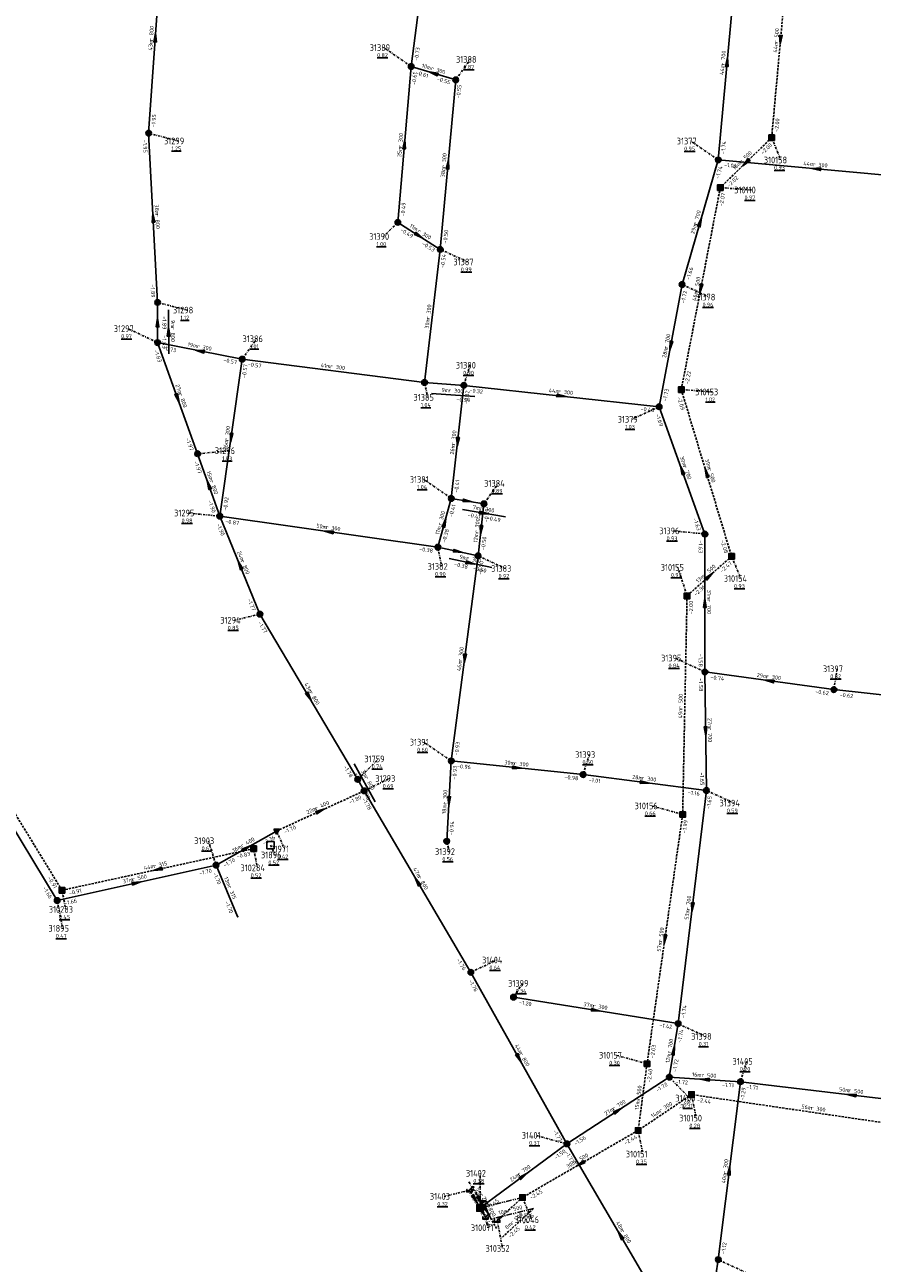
# Model space of a CAD drawing. Extents: x 188323 to 208361, y 565368 to 574910.
# Tile 47 of 256: x 200290 to 200481, y 567675 to 567953. Entities that reach past the tile are written whole.
import ezdxf

# ---------------------------------------------------------------- set-up
doc = ezdxf.new("R2010")
doc.units = 0
for name, pattern in [('BORDER', [1.75, 0.5, -0.25, 0.5, -0.25, 0, -0.25]), ('DASHDOT', [1, 0.5, -0.25, 0, -0.25]), ('DASHED', [0.75, 0.5, -0.25]), ('PHANTOM', [2.5, 1.25, -0.25, 0.25, -0.25, 0.25, -0.25])]:
    doc.linetypes.add(name, pattern=pattern)
doc.layers.get('0').update_dxf_attribs({"linetype": 'CONTINUOUS'})
for name, color, linetype in [('RIO-AFM', 7, 'CONTINUOUS'), ('RIO-BOK', 7, 'CONTINUOUS'), ('RIO-DET', 7, 'CONTINUOUS'), ('RIO-KNP', 7, 'CONTINUOUS'), ('RIO-KNR', 7, 'CONTINUOUS'), ('RIO-LAG_0B', 7, 'CONTINUOUS'), ('RIO-LAG_1B', 7, 'DASHED'), ('RIO-LAG_2B', 7, 'DASHED'), ('RIO-LAG_4', 7, 'BORDER'), ('RIO-LAG_XX', 1, 'PHANTOM'), ('RIO-LEN', 7, 'CONTINUOUS'), ('RIO-MVD', 1, 'CONTINUOUS'), ('RIO-VRB', 6, 'DASHDOT'), ('RIO-VRH', 7, 'CONTINUOUS')]:
    doc.layers.add(name, color=color, linetype=linetype)
doc.styles.add('RIO-TXT', font='isocp.shx')

# ---------------------------------------------------------------- blocks, each defined once
blk = doc.blocks.new('L_VHR')
blk.add_lwpolyline([(-0.5, 0), (0.5, 0), (-0.5, 0.15), (-0.5, -0.15), (0.5, 0)])
blk = doc.blocks.new('K_IPR')
blk.add_lwpolyline([(-0.5, -0.5), (0.5, -0.5), (0.5, 0.5), (-0.5, 0.5)], close=True)
blk.add_solid([(-0.5, 0.5), (0.5, 0.5), (-0.5, -0.5), (0.5, -0.5)])
at = {"style": 'RIO-TXT', "flags": 1}
blk.add_attdef('KNOOPNAAM', (2, 2), '', height=1, dxfattribs=at)
blk = doc.blocks.new('K_UTB')
blk.add_lwpolyline([(0.5, 0.15), (0.5, -0.3), (-0.5, -0.3), (-0.5, 0.15), (-0.45, 0.15), (-0.45, -0.25), (0, -0.25), (0.45, -0.25), (0.45, 0.15)], close=True)
blk.add_lwpolyline([(0.85, 0.6), (0.55, 0.65), (0.614828, 0.459583), (0.850842, 0.598937)])
blk.add_arc((0.85, -0.25), 0.85, 90, 180)
at = {"style": 'RIO-TXT', "flags": 1}
blk.add_attdef('KNOOPNAAM', (2, 2), '', height=1, dxfattribs=at)
blk = doc.blocks.new('K_IPG')
blk.add_circle((0, 0), 0.5)
for points in [[(0, 0), (-0.5, 0), (-0.433013, 0.25)], [(0, 0), (-0.433013, -0.25), (-0.5, 0)], [(0, 0), (-0.433013, 0.25), (-0.25, 0.433013)], [(0, 0), (-0.25, -0.433013), (-0.433013, -0.25)], [(0, 0), (-0.25, 0.433013), (0, 0.5)], [(0, 0), (0, -0.5), (-0.25, -0.433013)], [(0, 0), (0, 0.5), (0.25, 0.433013)], [(0, 0), (0.25, 0.433013), (0.433013, 0.25)], [(0, 0), (0.433013, 0.25), (0.5, 0)], [(0, 0), (0.5, 0), (0.433013, -0.25)], [(0, 0), (0.433013, -0.25), (0.25, -0.433013)], [(0, 0), (0.25, -0.433013), (0, -0.5)]]:
    blk.add_solid(points)
at = {"style": 'RIO-TXT', "flags": 1}
blk.add_attdef('KNOOPNAAM', (2, 2), '', height=1, dxfattribs=at)
blk = doc.blocks.new('K_OVL')
for points in [[(0.6, 0.6), (-0.6, 0.6), (-0.6, -0.6), (0.6, -0.6)], [(1, 1.25), (0.474823, 0.983111), (0.413034, 1.369554)]]:
    blk.add_lwpolyline(points, close=True)
blk.add_arc((0.81571, 0.439293), 0.83139, 77.193131, 168.854604)
blk.add_solid([(-0.6, 0.6), (0.6, 0.6), (-0.6, -0.6), (0.6, -0.6)])
at = {"style": 'RIO-TXT', "flags": 1}
blk.add_attdef('KNOOPNAAM', (2, 2), '', height=1, dxfattribs=at)
blk = doc.blocks.new('K_DIV')
for p, q in [((-0.65, 0.65), (-0.65, -0.65)), ((0.65, 0.65), (-0.65, 0.65)), ((0.65, -0.65), (0.65, 0.65)), ((-0.65, -0.65), (0.65, -0.65))]:
    blk.add_line(p, q)
blk = doc.blocks.new('K_IPD')
blk.add_lwpolyline([(-0.496027, 0.307994), (0.503973, 0.307994), (0.003973, -0.558031)], close=True)
blk.add_solid([(-0.496027, 0.307994), (0.503973, 0.307994), (0.003973, -0.558031)])
at = {"style": 'RIO-TXT', "flags": 1}
blk.add_attdef('KNOOPNAAM', (2, 2), '', height=1, dxfattribs=at)
blk = doc.blocks.new('K_FIC')
blk.add_circle((0, 0), 0.0625)
at = {"style": 'RIO-TXT', "flags": 1}
blk.add_attdef('KNOOPNAAM', (2, 2), '', height=1, dxfattribs=at)
blk = doc.blocks.new('459_03______310046____310352_')
at = {"layer": 'RIO-LAG_1B'}
blk.add_line((0, 0), (-7.248, -6.628), dxfattribs=at)
at = {"layer": 'RIO-AFM', "style": 'RIO-TXT'}
blk.add_text('r 500', height=0.9, rotation=402.4194, dxfattribs=at).set_placement((-4.7595, -3.6732))
at = {"layer": 'RIO-BOK', "style": 'RIO-TXT'}
for p in [(-2.0824, -3.7989), (-5.2702, -6.7159)]:
    blk.add_text('-2.45', height=0.9, rotation=402.4194, dxfattribs=at).set_placement(p)
at = {"layer": 'RIO-LEN', "style": 'RIO-TXT'}
blk.add_text('8m', height=0.9, rotation=402.4194, dxfattribs=at).set_placement((-5.9547, -4.7668))
blk = doc.blocks.new('460_03______310046____31402___c')
at = {"layer": 'RIO-LAG_XX'}
blk.add_line((0, 0), (-9.529, -2.378), dxfattribs=at)
at = {"layer": 'RIO-AFM', "style": 'RIO-TXT'}
blk.add_text('r 500', height=0.9, rotation=373.9923, dxfattribs=at).set_placement((-5.672, -0.8988))
at = {"layer": 'RIO-BOK', "style": 'RIO-TXT'}
blk.add_text('-2.45', height=0.9, rotation=373.9923, dxfattribs=at).set_placement((-3.6395, -2.3493))
at = {"layer": 'RIO-LEN', "style": 'RIO-TXT'}
blk.add_text('10m', height=0.9, rotation=373.9923, dxfattribs=at).set_placement((-7.7675, -1.4225))
blk = doc.blocks.new('464_03______310071____31402___c')
at = {"layer": 'RIO-LAG_1B'}
blk.add_line((0, 0), (-4.854, 8.537), dxfattribs=at)
at = {"layer": 'RIO-VRH', "xscale": 2, "yscale": 2, "zscale": 2, "rotation": 299.6059}
blk.add_blockref('L_VHR', (-2.427, 4.2685), dxfattribs=at)
at = {"layer": 'RIO-AFM', "style": 'RIO-TXT'}
blk.add_text('r 800', height=0.9, rotation=299.6059, dxfattribs=at).set_placement((-2.5255, 5.4552))
at = {"layer": 'RIO-BOK', "style": 'RIO-TXT'}
for s, p in [('-2.25', (-5.3787, 6.628)), ('-2.40', (-3.2425, 2.8732))]:
    blk.add_text(s, height=0.9, rotation=299.6059, dxfattribs=at).set_placement(p)
at = {"layer": 'RIO-LEN', "style": 'RIO-TXT'}
blk.add_text('2m', height=0.9, rotation=299.6059, dxfattribs=at).set_placement((-3.3265, 6.8633))
blk = doc.blocks.new('507_03______31293_____31759_')
at = {"layer": 'RIO-LAG_0B'}
blk.add_line((0, 0), (-4.753, 8.594), dxfattribs=at)
at = {"layer": 'RIO-AFM', "style": 'RIO-TXT'}
blk.add_text('r 800', height=0.9, rotation=298.9281, dxfattribs=at).set_placement((-2.4611, 5.4849))
at = {"layer": 'RIO-BOK', "style": 'RIO-TXT'}
for p in [(-5.3002, 6.6914), (-3.2086, 2.9115)]:
    blk.add_text('-1.78', height=0.9, rotation=298.9281, dxfattribs=at).set_placement(p)
at = {"layer": 'RIO-LEN', "style": 'RIO-TXT'}
blk.add_text('3m', height=0.9, rotation=298.9281, dxfattribs=at).set_placement((-3.2455, 6.9023))
blk = doc.blocks.new('508_03______31297_____31298_')
at = {"layer": 'RIO-LAG_0B'}
blk.add_line((0, 0), (-0.002, 9.82), dxfattribs=at)
at = {"layer": 'RIO-VRH', "xscale": 2, "yscale": 2, "zscale": 2, "rotation": 90}
blk.add_blockref('L_VHR', (-0.001, 4.91), dxfattribs=at)
at = {"layer": 'RIO-AFM', "style": 'RIO-TXT'}
blk.add_text('r 800', height=0.9, rotation=270, dxfattribs=at).set_placement((0.4998, 5.9902))
at = {"layer": 'RIO-BOK', "style": 'RIO-TXT'}
for s, p in [('-1.89', (-1.4013, 8.4196)), ('-1.83', (-1.3993, 4.0996))]:
    blk.add_text(s, height=0.9, rotation=270, dxfattribs=at).set_placement(p)
at = {"layer": 'RIO-LEN', "style": 'RIO-TXT'}
blk.add_text('9m', height=0.9, rotation=270, dxfattribs=at).set_placement((0.4991, 7.6102))
blk = doc.blocks.new('512_03______31380_____31385_')
at = {"layer": 'RIO-LAG_0B'}
blk.add_line((0, 0), (-9.797, 0.696), dxfattribs=at)
at = {"layer": 'RIO-AFM', "style": 'RIO-TXT'}
blk.add_text('r 300', height=0.9, rotation=355.9148, dxfattribs=at).set_placement((-5.9407, 0.9243))
at = {"layer": 'RIO-BOK', "style": 'RIO-TXT'}
blk.add_text('-0.39', height=0.9, rotation=355.9148, dxfattribs=at).set_placement((-4.1894, -1.1045))
at = {"layer": 'RIO-LEN', "style": 'RIO-TXT'}
blk.add_text('9m', height=0.9, rotation=355.9148, dxfattribs=at).set_placement((-7.5566, 1.0387))
blk = doc.blocks.new('513_03______31381_____31384_')
at = {"layer": 'RIO-LAG_0B'}
blk.add_line((0, 0), (9.689, -1.605), dxfattribs=at)
at = {"layer": 'RIO-VRH', "xscale": 2, "yscale": 2, "zscale": 2, "rotation": 350.5639}
blk.add_blockref('L_VHR', (4.8445, -0.8025), dxfattribs=at)
at = {"layer": 'RIO-AFM', "style": 'RIO-TXT'}
blk.add_text('r 300', height=0.9, rotation=350.5639, dxfattribs=at).set_placement((3.8608, -0.1324))
at = {"layer": 'RIO-BOK', "style": 'RIO-TXT'}
for s, p in [('-0.41', (1.1523, -1.6098)), ('-0.49', (5.4153, -2.3156))]:
    blk.add_text(s, height=0.9, rotation=350.5639, dxfattribs=at).set_placement(p)
at = {"layer": 'RIO-LEN', "style": 'RIO-TXT'}
blk.add_text('7m', height=0.9, rotation=350.5639, dxfattribs=at).set_placement((2.2626, 0.1322))
blk = doc.blocks.new('514_03______31382_____31383_')
at = {"layer": 'RIO-LAG_0B'}
blk.add_line((0, 0), (9.607, -2.037), dxfattribs=at)
at = {"layer": 'RIO-VRH', "xscale": 2, "yscale": 2, "zscale": 2, "rotation": 347.9975}
blk.add_blockref('L_VHR', (4.8035, -1.0185), dxfattribs=at)
at = {"layer": 'RIO-AFM', "style": 'RIO-TXT'}
blk.add_text('r 300', height=0.9, rotation=347.9975, dxfattribs=at).set_placement((3.8505, -0.3051))
at = {"layer": 'RIO-BOK', "style": 'RIO-TXT'}
for s, p in [('-0.38', (1.0791, -1.6598)), ('-0.50', (5.3052, -2.5556))]:
    blk.add_text(s, height=0.9, rotation=347.9975, dxfattribs=at).set_placement(p)
at = {"layer": 'RIO-LEN', "style": 'RIO-TXT'}
blk.add_text('9m', height=0.9, rotation=347.9975, dxfattribs=at).set_placement((2.2657, 0.0309))
blk = doc.blocks.new('515_03______31402___c231403_')
at = {"layer": 'RIO-LAG_4'}
blk.add_line((0, 0), (-5.068, 8.412), dxfattribs=at)
at = {"layer": 'RIO-VRH', "xscale": 2, "yscale": 2, "zscale": 2, "rotation": 301.0545}
blk.add_blockref('L_VHR', (-2.534, 4.206), dxfattribs=at)
at = {"layer": 'RIO-AFM', "style": 'RIO-TXT'}
blk.add_text('r 700', height=0.9, rotation=301.0545, dxfattribs=at).set_placement((-2.6623, 5.3901))
at = {"layer": 'RIO-BOK', "style": 'RIO-TXT'}
for s, p in [('-1.45', (-5.5442, 6.4904)), ('-2.25', (-3.3138, 2.7907))]:
    blk.add_text(s, height=0.9, rotation=301.0545, dxfattribs=at).set_placement(p)
at = {"layer": 'RIO-LEN', "style": 'RIO-TXT'}
blk.add_text('5m', height=0.9, rotation=301.0545, dxfattribs=at).set_placement((-3.4987, 6.7774))

msp = doc.modelspace()

# ---------------------------------------------------------------- linework, layer by layer
at = {"layer": 'RIO-LAG_0B'}
for p, q in [((200380.992, 567974.976), (200376.992, 567944)), ((200318, 567929.024), (200320.992, 567971.968)), ((200450, 567966.976), (200446, 567923.008)), ((200376.992, 567944), (200374, 567908.992)), ((200387.008, 567940.992), (200376.992, 567944)), ((200383.536, 567902.912), (200387.008, 567940.992)), ((200320, 567891.008), (200318, 567929.024)), ((200446, 567923.008), (200437.872, 567895.04)), ((200490, 567918.976), (200446, 567923.008)), ((200383.536, 567902.912), (200374, 567908.992)), ((200380, 567873.024), (200383.536, 567902.912)), ((200437.872, 567895.04), (200432.736, 567867.584)), ((200320, 567881.984), (200320, 567891.008)), ((200328.992, 567857.024), (200320, 567881.984)), ((200320, 567881.984), (200339.024, 567878.272)), ((200334, 567843.008), (200339.024, 567878.272)), ((200380, 567873.024), (200339.024, 567878.272)), ((200388.816, 567872.384), (200380, 567873.024)), ((200388.816, 567872.384), (200386, 567846.976)), ((200432.736, 567867.584), (200388.816, 567872.384)), ((200432.736, 567867.584), (200443.008, 567838.976)), ((200334, 567843.008), (200328.992, 567857.024)), ((200386, 567846.976), (200383.008, 567836.032)), ((200386, 567846.976), (200393.344, 567845.76)), ((200392.032, 567834.112), (200393.344, 567845.76)), ((200343.008, 567820.992), (200334, 567843.008)), ((200334, 567843.008), (200383.008, 567836.032)), ((200443.008, 567808), (200443.008, 567838.976)), ((200383.008, 567836.032), (200392.032, 567834.112)), ((200392.032, 567834.112), (200386, 567788.032)), ((200364.992, 567783.872), (200343.008, 567820.992)), ((200443.344, 567781.376), (200443.008, 567808)), ((200443.008, 567808), (200472, 567804.032)), ((200500, 567801.024), (200472, 567804.032)), ((200270, 567801.984), (200297.44, 567756.672)), ((200386, 567788.032), (200384.992, 567769.984)), ((200386, 567788.032), (200415.616, 567784.96)), ((200415.616, 567784.96), (200443.344, 567781.376)), ((200366.416, 567781.312), (200364.992, 567783.872)), ((200366.416, 567781.312), (200390.4, 567740.544)), ((200443.344, 567781.376), (200436.992, 567729.024)), ((200333.152, 567764.608), (200346.752, 567772.288)), ((200297.44, 567756.672), (200333.152, 567764.608)), ((200333.152, 567764.608), (200337.984, 567753.088)), ((200412, 567702.016), (200390.4, 567740.544)), ((200436.992, 567729.024), (200400, 567734.976)), ((200436.992, 567729.024), (200435.008, 567716.992)), ((200435.008, 567716.992), (200412, 567702.016)), ((200435.008, 567716.992), (200451.008, 567715.968)), ((200451.008, 567715.968), (200446, 567676.032)), ((200451.008, 567715.968), (200500.992, 567710.016)), ((200412, 567702.016), (200392.496, 567687.616)), ((200412, 567702.016), (200436, 567660.992)), ((200446, 567676.032), (200443.008, 567656))]:
    msp.add_line(p, q, dxfattribs=at)
at = {"layer": 'RIO-LAG_1B'}
for p, q in [((200462, 567971.968), (200458, 567928)), ((200458, 567928), (200446.464, 567916.8)), ((200446.464, 567916.8), (200437.696, 567871.424)), ((200437.696, 567871.424), (200448.992, 567833.984)), ((200298.512, 567758.976), (200248.864, 567840.128)), ((200448.992, 567833.984), (200438.992, 567825.088)), ((200438.992, 567825.088), (200438, 567776)), ((200438, 567776), (200430, 567720)), ((200341.584, 567768.32), (200298.512, 567758.976)), ((200430, 567720), (200428, 567705.024)), ((200439.984, 567713.088), (200428, 567705.024)), ((200495.008, 567705.024), (200439.984, 567713.088)), ((200428, 567705.024), (200402, 567689.984)), ((200402, 567689.984), (200396.304, 567684.8)), ((200393.696, 567685.504), (200392.496, 567687.616))]:
    msp.add_line(p, q, dxfattribs=at)
at = {"layer": 'RIO-LAG_2B'}
msp.add_line((200346.752, 567772.288), (200366.416, 567781.312), dxfattribs=at)
at = {"layer": 'RIO-LAG_4'}
msp.add_line((200392.496, 567687.616), (200390.096, 567691.584), dxfattribs=at)
at = {"layer": 'RIO-LAG_XX'}
msp.add_line((200402, 567689.984), (200392.496, 567687.616), dxfattribs=at)
at = {"layer": 'RIO-VRB'}
for p, q in [((200377, 567944), (200370.8719, 567948.2359)), ((200387, 567941), (200390.2618, 567945.588)), ((200318, 567929), (200324.6482, 567927.28)), ((200446, 567923), (200439.8719, 567927.2359)), ((200458, 567928), (200460.0771, 567922.9911)), ((200446.47, 567916.79), (200453.4375, 567916.2613)), ((200374, 567909), (200370.7394, 567905.811)), ((200383.54, 567902.94), (200389.6669, 567900.1022)), ((200437.87, 567895.03), (200443.9969, 567892.1922)), ((200320, 567891), (200326.6482, 567889.28)), ((200320, 567882), (200313.351, 567885.1179)), ((200339.02, 567878.25), (200342.2818, 567882.838)), ((200388.82, 567872.37), (200390.2133, 567876.8994)), ((200380, 567873), (200380.7071, 567869.6868)), ((200437.69, 567871.43), (200444.6575, 567870.9013)), ((200432.73, 567867.6), (200426.6042, 567864.7602)), ((200329, 567857), (200336.075, 567857.7)), ((200386, 567847), (200379.8719, 567851.2359)), ((200393.34, 567845.78), (200396.6018, 567850.368)), ((200334, 567843), (200326.925, 567843.6978)), ((200443, 567839), (200435.925, 567839.6978)), ((200383, 567836), (200383.8806, 567831.702)), ((200392.03, 567834.08), (200398.1569, 567831.2422)), ((200438.99, 567825.08), (200436.9111, 567831.4882)), ((200449, 567834), (200451.0771, 567828.9911)), ((200343, 567821), (200337.2921, 567819.6202)), ((200443, 567808), (200436.351, 567811.1179)), ((200472, 567804), (200472.7071, 567808.7132)), ((200386, 567788), (200379.8719, 567792.2359)), ((200365, 567783.88), (200369.6534, 567788.4853)), ((200415.62, 567784.94), (200417.0133, 567789.4694)), ((200366.42, 567781.31), (200372.1286, 567784.088)), ((200443.35, 567781.39), (200449.4769, 567778.5522)), ((200438, 567776), (200431.0321, 567777.9265)), ((200346.76, 567772.32), (200348.4952, 567768.2508)), ((200333.16, 567764.63), (200331.4233, 567770.0986)), ((200341.58, 567768.31), (200342.4606, 567764.012)), ((200345.38, 567769.1), (200346.4314, 567766.9103)), ((200385, 567770), (200385.5335, 567767.6716)), ((200297.44, 567756.69), (200298.6676, 567750.4223)), ((200298.51, 567758.96), (200299.3906, 567754.662)), ((200390.4, 567740.52), (200396.1086, 567743.298)), ((200400, 567735), (200401.9764, 567738.0558)), ((200437, 567729), (200443.1269, 567726.1622)), ((200430, 567720), (200423.0321, 567721.9265)), ((200451, 567716), (200452.3933, 567720.5294)), ((200435, 567717), (200439.5472, 567712.2798)), ((200439.99, 567713.08), (200441.0441, 567707.7971)), ((200412, 567702), (200405.0321, 567703.9265)), ((200428, 567705), (200429.0541, 567699.7171)), ((200392.49, 567687.63), (200392.4889, 567695.405)), ((200390.1, 567691.6), (200384.3921, 567690.2202)), ((200402, 567690), (200404.0771, 567684.9911)), ((200393.7, 567685.5), (200394.2335, 567683.1716)), ((200396.31, 567684.8), (200397.5376, 567678.5323)), ((200446, 567676), (200452.1269, 567673.1622))]:
    msp.add_line(p, q, dxfattribs=at)

# ---------------------------------------------------------------- block references
at = {"layer": 'RIO-DET'}
for name, p in [('508_03______31297_____31298_', (200322.496, 567879.488)), ('512_03______31380_____31385_', (200391.328, 567869.888)), ('513_03______31381_____31384_', (200388.496, 567844.48)), ('514_03______31382_____31383_', (200385.504, 567833.472)), ('507_03______31293_____31759_', (200368.928, 567778.816)), ('515_03______31402___c231403_', (200394.992, 567685.12)), ('464_03______310071____31402___c', (200396.192, 567683.008)), ('460_03______310046____31402___c', (200404.496, 567687.488)), ('459_03______310046____310352_', (200404.496, 567687.488))]:
    msp.add_blockref(name, p, dxfattribs=at)
at = {"layer": 'RIO-KNP', "xscale": 1.25, "yscale": 1.25, "zscale": 1.25}
for name, p in [('K_IPG', (200376.992, 567944)), ('K_IPG', (200387.008, 567940.992)), ('K_IPG', (200318, 567929.024)), ('K_IPR', (200458, 567928)), ('K_IPG', (200446, 567923.008)), ('K_IPR', (200446.464, 567916.8)), ('K_IPG', (200374, 567908.992)), ('K_IPG', (200383.536, 567902.912)), ('K_IPG', (200437.872, 567895.04)), ('K_IPG', (200320, 567891.008)), ('K_IPG', (200320, 567881.984)), ('K_IPG', (200339.024, 567878.272)), ('K_IPG', (200380, 567873.024)), ('K_IPG', (200388.816, 567872.384)), ('K_IPR', (200437.696, 567871.424)), ('K_IPG', (200432.736, 567867.584)), ('K_IPG', (200328.992, 567857.024)), ('K_IPG', (200386, 567846.976)), ('K_IPG', (200393.344, 567845.76)), ('K_IPG', (200334, 567843.008)), ('K_IPG', (200443.008, 567838.976)), ('K_IPG', (200383.008, 567836.032)), ('K_IPG', (200392.032, 567834.112)), ('K_IPR', (200448.992, 567833.984)), ('K_IPR', (200438.992, 567825.088)), ('K_IPG', (200343.008, 567820.992)), ('K_IPG', (200443.008, 567808)), ('K_IPG', (200472, 567804.032)), ('K_IPG', (200386, 567788.032)), ('K_IPG', (200364.992, 567783.872)), ('K_IPG', (200415.616, 567784.96)), ('K_IPG', (200366.416, 567781.312)), ('K_IPG', (200443.344, 567781.376)), ('K_IPR', (200438, 567776)), ('K_IPD', (200346.752, 567772.288)), ('K_IPG', (200384.992, 567769.984)), ('K_IPR', (200341.584, 567768.32)), ('K_DIV', (200345.376, 567769.088)), ('K_IPG', (200333.152, 567764.608)), ('K_IPR', (200298.512, 567758.976)), ('K_IPG', (200297.44, 567756.672)), ('K_FIC', (200337.984, 567753.088)), ('K_IPG', (200390.4, 567740.544)), ('K_IPG', (200400, 567734.976)), ('K_IPG', (200436.992, 567729.024)), ('K_IPR', (200430, 567720)), ('K_IPG', (200435.008, 567716.992)), ('K_IPG', (200451.008, 567715.968)), ('K_IPR', (200439.984, 567713.088)), ('K_IPR', (200428, 567705.024)), ('K_IPG', (200412, 567702.016)), ('K_UTB', (200390.096, 567691.584)), ('K_IPR', (200402, 567689.984)), ('K_OVL', (200392.496, 567687.616)), ('K_UTB', (200393.696, 567685.504)), ('K_UTB', (200396.304, 567684.8)), ('K_IPG', (200446, 567676.032))]:
    msp.add_blockref(name, p, dxfattribs=at)
at = {"layer": 'RIO-VRH'}
for p, xscale, yscale, zscale, rotation in [((200319.5, 567950.5), 2, 2, 2, 86.0004), ((200460, 567950), 2, 2, 2, 264.797), ((200448, 567945), 2, 2, 2, 444.797), ((200382, 567942.5), 2, 2, 2, 163.3024), ((200375.5, 567926.5), 2, 2, 2, 445.0923), ((200452.235, 567922.395), 2, 2, 2, 224.1893), ((200385.27, 567921.97), 2, 2, 2, 84.797), ((200468, 567921), 2, 2, 2, 174.8061), ((200319, 567910), 2, 2, 2, 93.0216), ((200441.935, 567909.015), 2, 2, 2, 433.7851), ((200378.77, 567905.97), 2, 2, 2, 327.5787), ((200442.08, 567894.11), 2, 2, 2, 259.0372), ((200320, 567886.5), 2, 2, 2, 90), ((200435.3, 567881.315), 2, 2, 2, 259.3787), ((200329.51, 567880.125), 2, 2, 2, 528.8477), ((200324.5, 567869.5), 2, 2, 2, 289.806), ((200410.775, 567869.985), 2, 2, 2, 353.8008), ((200336.51, 567860.625), 2, 2, 2, 261.8867), ((200387.41, 567859.685), 2, 2, 2, 263.6489), ((200437.865, 567853.3), 2, 2, 2, 469.7598), ((200443.345, 567852.715), 2, 2, 2, 466.8203), ((200331.5, 567850), 2, 2, 2, 109.6609), ((200389.67, 567846.39), 2, 2, 2, 350.5639), ((200384.5, 567841.5), 2, 2, 2, 434.7373), ((200358.5, 567839.5), 2, 2, 2, 531.8707), ((200392.685, 567839.93), 2, 2, 2, 263.603), ((200387.515, 567835.04), 2, 2, 2, 347.9975), ((200338.5, 567832), 2, 2, 2, 112.2559), ((200443.995, 567829.54), 2, 2, 2, 401.7003), ((200443, 567823.5), 2, 2, 2, 90), ((200389.015, 567811.04), 2, 2, 2, 262.5363), ((200457.5, 567806), 2, 2, 2, 532.1475), ((200354, 567802.44), 2, 2, 2, 300.66), ((200443.175, 567794.695), 2, 2, 2, 270.7626), ((200400.81, 567786.47), 2, 2, 2, 354.1024), ((200429.485, 567783.165), 2, 2, 2, 352.7054), ((200385.5, 567779), 2, 2, 2, 266.8114), ((200356.59, 567776.815), 2, 2, 2, 24.5709), ((200339.96, 567768.475), 2, 2, 2, 29.4826), ((200320.045, 567763.635), 2, 2, 2, 192.247), ((200378.41, 567760.915), 2, 2, 2, 480.4568), ((200315.3, 567760.66), 2, 2, 2, 12.5309), ((200440.175, 567755.195), 2, 2, 2, 263.0807), ((200434, 567748), 2, 2, 2, 261.8616), ((200418.5, 567732), 2, 2, 2, 350.7899), ((200436, 567723), 2, 2, 2, 440.5295), ((200401.2, 567721.26), 2, 2, 2, 299.2875), ((200443, 567716.5), 2, 2, 2, 536.424), ((200476, 567713), 2, 2, 2, 533.158), ((200423.5, 567709.5), 2, 2, 2, 393.108), ((200415, 567697.5), 2, 2, 2, 209.9786), ((200402.245, 567694.815), 2, 2, 2, 396.3697), ((200448.5, 567696), 2, 2, 2, 442.8666), ((200391.295, 567689.615), 2, 2, 2, 301.0545), ((200393.095, 567686.565), 1.198, 1.198, 1.198, 299.6059), ((200424, 567681.5), 2, 2, 2, 480.3493)]:
    msp.add_blockref('L_VHR', p, dxfattribs=dict(at, xscale=xscale, yscale=yscale, zscale=zscale, rotation=rotation))

# ---------------------------------------------------------------- texts
at = {"layer": 'RIO-AFM', "style": 'RIO-TXT'}
for s, rotation, p in [('r 800', 86.0004, (200318.9448, 567949.7266)), ('r 500', 444.797, (200459.4153, 567949.2394)), ('r 700', 444.797, (200447.4153, 567944.2394)), ('r 300', 343.3024, (200381.3683, 567943.2145)), ('r 300', 445.0923, (200374.922, 567925.7362)), ('r 300', 84.797, (200384.6987, 567921.2082)), ('r 500', 404.1893, (200451.3023, 567922.1919)), ('r 300', 354.8061, (200467.2394, 567921.5848)), ('r 800', 273.0215, (200319.4682, 567910.8363)), ('r 700', 433.7851, (200441.2203, 567908.3787)), ('r 300', 327.5787, (200378.3554, 567906.8293)), ('r 500', 439.0372, (200441.4212, 567893.4118)), ('r 300', 83.2485, (200381.1783, 567887.2241)), ('r 300', 348.8477, (200328.8128, 567880.7778)), ('r 700', 439.3787, (200434.6511, 567880.612)), ('r 300', 352.7003, (200358.771, 567876.2364)), ('r 800', 289.806, (200324.7033, 567870.4347)), ('r 300', 353.8008, (200410.0248, 567870.583)), ('r 300', 81.8867, (200335.9008, 567859.8933)), ('r 300', 443.6489, (200386.816, 567858.9357)), ('r 700', 289.7598, (200438.0703, 567854.2346)), ('r 500', 286.8203, (200443.6006, 567853.6389)), ('r 800', 289.6609, (200331.7023, 567850.9326)), ('r 300', 434.7373, (200383.8013, 567840.8503)), ('r 300', 351.8707, (200357.7705, 567840.1246)), ('r 300', 83.603, (200392.098, 567839.1807)), ('r 800', 292.2559, (200338.6623, 567832.9422)), ('r 500', 401.7003, (200443.0547, 567829.3768)), ('r 700', 270, (200443.507, 567824.3102)), ('r 300', 442.5363, (200388.3999, 567810.3029)), ('r 300', 352.1475, (200456.7666, 567806.6147)), ('r 800', 300.66, (200354.0282, 567803.3989)), ('r 500', 448.8355, (200437.9637, 567799.7398)), ('r 700', 270.7626, (200443.6722, 567795.512)), ('r 300', 354.1024, (200400.056, 567787.0595)), ('r 300', 352.7054, (200428.7457, 567783.7721)), ('r 400', 24.5709, (200355.6451, 567776.9327)), ('r 300', 446.8114, (200384.9506, 567778.2187)), ('r 400', 29.4826, (200339.0086, 567768.5115)), ('r 315', 372.2469, (200319.1442, 567763.9648)), ('r 500', 12.5309, (200314.4005, 567760.9723)), ('r 800', 300.4568, (200378.4427, 567761.8745)), ('r 315', 292.6231, (200335.723, 567759.7869)), ('r 700', 443.0807, (200439.565, 567754.4525)), ('r 500', 441.8616, (200433.3732, 567747.2708)), ('r 300', 350.7899, (200417.7819, 567732.6345)), ('r 700', 440.5295, (200435.3703, 567722.2833)), ('r 800', 299.2875, (200401.2514, 567722.2182)), ('r 500', 356.424, (200442.2227, 567717.0541)), ('r 500', 442.397, (200428.393, 567711.7631)), ('r 500', 353.1579, (200475.2566, 567713.6084)), ('r 700', 393.108, (200422.5437, 567709.483)), ('r 300', 393.9724, (200433.0412, 567709.0051)), ('r 300', 351.6448, (200466.7684, 567709.6694)), ('r 500', 389.9786, (200414.0435, 567697.5358)), ('r 300', 442.8666, (200447.8912, 567695.2594)), ('r 700', 396.3697, (200401.2915, 567694.7426)), ('r 800', 300.3493, (200424.0345, 567682.4596))]:
    msp.add_text(s, height=0.9, rotation=rotation, dxfattribs=at).set_placement(p)
at = {"layer": 'RIO-BOK', "style": 'RIO-TXT'}
for s, rotation, p in [('-0.73', 442.6393, (200378.5669, 567945.2101)), ('-0.61', 343.3024, (200377.9396, 567942.2574)), ('-0.61', 445.0923, (200378.0252, 567939.7974)), ('-0.55', 343.3024, (200382.6721, 567940.8409)), ('-0.55', 84.797, (200388.023, 567936.7889)), ('-1.95', 86.0004, (200319.494, 567930.2989)), ('-2.00', 444.797, (200459.5202, 567929.2682)), ('-1.95', 273.0215, (200316.6764, 567927.5277)), ('-1.74', 444.797, (200447.5202, 567924.2682)), ('-2.00', 404.1893, (200456.0313, 567924.1439)), ('-1.74', 433.7851, (200446.1848, 567918.6767)), ('-1.06', 354.8061, (200447.2682, 567921.4798)), ('-2.02', 404.1893, (200448.4496, 567916.7632)), ('-2.07', 439.0372, (200447.0391, 567912.5035)), ('-0.49', 445.0923, (200375.5136, 567910.2761)), ('-0.49', 327.5787, (200374.4321, 567907.068)), ('-0.50', 84.797, (200385.061, 567904.2073)), ('-0.53', 327.5787, (200379.3307, 567903.9607)), ('-0.54', 83.2485, (200384.4488, 567898.7032)), ('-1.66', 433.7851, (200439.6045, 567895.9845)), ('-1.89', 273.0215, (200318.4079, 567895.0218)), ('-1.72', 439.3787, (200438.4761, 567890.7453)), ('-1.83', 289.806, (200319.158, 567880.2082)), ('-0.73', 348.8477, (200321.1036, 567880.3564)), ('-0.57', 348.8477, (200334.729, 567877.6789)), ('-0.57', 81.8867, (200339.8278, 567873.9927)), ('-0.57', 352.7003, (200340.2315, 567876.6842)), ('-2.22', 439.0372, (200439.3298, 567872.5393)), ('-0.32', 443.6489, (200389.745, 567868.1423)), ('-0.32', 353.8008, (200390.0614, 567870.8278)), ('-1.73', 439.3787, (200434.3632, 567868.719)), ('-2.09', 286.8203, (200436.7558, 567869.6845)), ('-0.48', 353.8008, (200428.5059, 567866.6762)), ('-1.69', 289.7598, (200431.8866, 567865.8089)), ('-1.97', 289.806, (200326.3074, 567860.3883)), ('-1.97', 289.6609, (200328.1535, 567855.2104)), ('-0.41', 443.6489, (200387.5453, 567848.2375)), ('-1.90', 289.6609, (200331.3092, 567846.392)), ('-0.92', 81.8867, (200335.5834, 567844.1884)), ('-0.41', 434.7373, (200386.2674, 567842.6772)), ('-0.49', 83.603, (200394.2751, 567841.5494)), ('-1.90', 292.2559, (200333.2354, 567841.1739)), ('-0.87', 351.8707, (200335.1887, 567841.4169)), ('-0.38', 434.7373, (200384.7184, 567836.9832)), ('-1.63', 289.7598, (200440.3126, 567842.3907)), ('-0.50', 83.603, (200393.5771, 567835.3153)), ('-1.63', 270, (200441.6007, 567837.5996)), ('-2.08', 286.8203, (200446.4952, 567837.526)), ('-0.38', 351.8707, (200378.7475, 567835.2224)), ('-0.50', 442.5363, (200392.8595, 567829.8363)), ('-2.47', 401.7003, (200446.8664, 567830.2315)), ('-2.36', 401.7003, (200440.9665, 567824.9673)), ('-1.77', 292.2559, (200340.1634, 567824.2694)), ('-2.00', 448.8355, (200440.2785, 567820.9528)), ('-1.77', 300.66, (200342.5105, 567819.0817)), ('-1.58', 270, (200441.6128, 567812.0996)), ('-1.58', 270.7626, (200441.6194, 567806.5811)), ('-0.74', 352.1475, (200444.1964, 567806.4226)), ('-0.62', 352.1475, (200467.7494, 567803.1891)), ('-0.62', 353.8851, (200473.2436, 567802.4596)), ('-0.93', 442.5363, (200387.569, 567789.2073)), ('-0.96', 354.1024, (200387.2495, 567786.4644)), ('-1.78', 300.66, (200361.7265, 567786.7059)), ('-0.93', 446.8114, (200387.1616, 567783.8291)), ('-0.98', 354.1024, (200411.3995, 567783.9849)), ('-1.01', 352.7054, (200416.8317, 567783.3744)), ('-1.65', 270.7626, (200441.9105, 567785.4711)), ('-1.16', 352.7054, (200439.1077, 567780.5369)), ('-1.80', 24.5709, (200363.2725, 567778.3313)), ('-1.78', 300.4568, (200365.9237, 567779.3935)), ('-1.65', 443.0807, (200444.2159, 567777.1553)), ('-1.70', 24.5709, (200348.6152, 567771.6289)), ('-0.94', 446.8114, (200386.4747, 567771.3209)), ('-1.99', 441.8616, (200438.7732, 567771.748)), ('-3.36', 29.4826, (200343.8794, 567769.0829)), ('-0.83', 372.2469, (200337.8654, 567766.0969)), ('-1.70', 29.4826, (200335.0676, 567764.1003)), ('-0.91', 301.4529, (200295.2257, 567761.7578)), ('-1.70', 12.5309, (200329.4604, 567762.3735)), ('-1.70', 292.6231, (200332.4071, 567762.799)), ('-1.66', 301.2053, (200294.1453, 567759.4875)), ('-0.91', 372.2469, (200300.1756, 567757.8899)), ('-1.66', 12.5309, (200299.1102, 567755.6271)), ('-1.70', 292.6231, (200335.1158, 567756.3086)), ('-1.76', 300.4568, (200387.1389, 567743.3588)), ('-1.76', 299.2875, (200389.8647, 567738.614)), ('-1.20', 350.7899, (200401.1586, 567733.3947)), ('-1.74', 443.0807, (200438.5575, 567730.2221)), ('-1.42', 350.7899, (200432.7325, 567728.2952)), ('-1.74', 440.5295, (200437.7019, 567724.7266)), ('-2.03', 441.8616, (200431.5831, 567721.1887)), ('-1.72', 440.5295, (200436.6103, 567718.1516)), ('-2.40', 442.397, (200430.8389, 567715.7518)), ('-1.72', 393.108, (200432.323, 567713.6004)), ('-1.72', 356.424, (200436.3107, 567715.5162)), ('-1.71', 356.424, (200446.8216, 567714.866)), ('-1.29', 442.8666, (200451.8579, 567711.7612)), ('-1.71', 353.1579, (200452.224, 567714.444)), ('-2.50', 393.9724, (200437.3689, 567709.6333)), ('-2.44', 351.6448, (200441.1725, 567711.4922)), ('-1.77', 299.2875, (200408.7957, 567704.9039)), ('-1.56', 393.108, (200413.9375, 567701.5932)), ('-2.44', 389.9786, (200425.14, 567701.7527)), ('-1.50', 396.3697, (200409.5213, 567698.4514)), ('-1.77', 300.3493, (200411.5001, 567700.0844)), ('-1.45', 396.3697, (200394.4475, 567687.3341)), ('-2.45', 389.9786, (200403.9124, 567689.4881)), ('-1.12', 442.8666, (200447.562, 567677.2163))]:
    msp.add_text(s, height=0.9, rotation=rotation, dxfattribs=at).set_placement(p)
at = {"layer": 'RIO-KNR', "style": 'RIO-TXT'}
for s, p in [('31389', (200367.6844, 567947.4859)), ('31388', (200387.0743, 567944.838)), ('31299', (200321.4607, 567926.53)), ('31377', (200436.6844, 567926.4859)), ('310158', (200456.2521, 567922.2411)), ('310110', (200449.6125, 567915.5113)), ('31390', (200367.5519, 567905.061)), ('31387', (200386.4794, 567899.3522)), ('31378', (200440.8094, 567891.4422)), ('31298', (200323.4607, 567888.53)), ('31297', (200310.1635, 567884.3679)), ('31386', (200339.0943, 567882.088)), ('31380', (200387.0258, 567876.1494)), ('31385', (200377.5196, 567868.9368)), ('310153', (200440.8325, 567870.1513)), ('31379', (200423.4167, 567864.0102)), ('31296', (200332.8875, 567856.95)), ('31381', (200376.6844, 567850.4859)), ('31384', (200393.4143, 567849.618)), ('31295', (200323.7375, 567842.9478)), ('31396', (200432.7375, 567838.9478)), ('31382', (200380.6931, 567830.952)), ('31383', (200394.9694, 567830.4922)), ('310155', (200433.0861, 567830.7382)), ('310154', (200447.2521, 567828.2411)), ('31294', (200334.1046, 567818.8702)), ('31395', (200433.1635, 567810.3679)), ('31397', (200469.5196, 567807.9632)), ('31391', (200376.6844, 567791.4859)), ('31393', (200413.8258, 567788.7194)), ('31759', (200366.4659, 567787.7353)), ('31293', (200368.9411, 567783.338)), ('310156', (200427.2071, 567777.1765)), ('31394', (200446.2894, 567777.8022)), ('31903', (200328.2358, 567769.3486)), ('31896', (200343.2439, 567766.1603)), ('31971', (200345.3077, 567767.5008)), ('31392', (200382.346, 567766.9216)), ('310284', (200338.6356, 567763.262)), ('310283', (200295.5656, 567753.912)), ('31895', (200295.4801, 567749.6723)), ('31404', (200392.9211, 567742.548)), ('31399', (200398.7889, 567737.3058)), ('31398', (200439.9394, 567725.4122)), ('310157', (200419.2071, 567721.1765)), ('31405', (200449.2058, 567719.7794)), ('31400', (200436.3597, 567711.5298)), ('310150', (200437.2191, 567707.0471)), ('31401', (200401.8446, 567703.1765)), ('310151', (200425.2291, 567698.9671)), ('31402', (200389.3014, 567694.655)), ('31403', (200381.2046, 567689.4702)), ('310071', (200390.4085, 567682.4216)), ('310046', (200400.2521, 567684.2411)), ('310352', (200393.7126, 567677.7823))]:
    msp.add_text(s, height=1.5, dxfattribs=at).set_placement(p)
at = {"layer": 'RIO-LEN', "style": 'RIO-TXT'}
for s, rotation, p in [('43m', 86.0004, (200318.7945, 567947.5718)), ('44m', 444.797, (200459.2211, 567947.0881)), ('10m', 343.3024, (200379.299, 567943.8338)), ('44m', 444.797, (200447.2211, 567942.0881)), ('35m', 445.0923, (200374.7389, 567923.5839)), ('38m', 84.797, (200384.5031, 567919.0571)), ('16m', 404.1893, (200449.7545, 567920.6852)), ('44m', 354.8061, (200465.0881, 567921.7789)), ('38m', 273.0215, (200319.3533, 567912.9932)), ('11m', 327.5787, (200376.5314, 567907.9864)), ('29m', 433.7851, (200440.6187, 567906.3041)), ('46m', 439.0372, (200441.012, 567891.2909)), ('30m', 83.2485, (200380.9247, 567885.0791)), ('19m', 348.8477, (200326.6933, 567881.1943)), ('28m', 439.3787, (200434.2546, 567878.4887)), ('41m', 352.7003, (200356.6283, 567876.5096)), ('27m', 289.806, (200323.9704, 567872.4665)), ('44m', 353.8008, (200407.8773, 567870.8149)), ('36m', 81.8867, (200335.5962, 567857.7549)), ('26m', 443.6489, (200386.5787, 567856.7887)), ('30m', 289.7598, (200437.339, 567856.2671)), ('39m', 286.8203, (200442.9745, 567855.7061)), ('15m', 289.6609, (200330.9745, 567852.9664)), ('50m', 351.8707, (200355.632, 567840.4287)), ('11m', 434.7373, (200383.2343, 567838.7661)), ('12m', 83.603, (200391.8576, 567837.0341)), ('24m', 292.2559, (200337.8432, 567834.9409)), ('13m', 401.7003, (200441.443, 567827.9388)), ('31m', 270, (200443.506, 567826.4702)), ('46m', 442.5363, (200388.121, 567808.161)), ('29m', 352.1475, (200454.6267, 567806.9085)), ('43m', 300.66, (200352.9257, 567805.2564)), ('49m', 448.8355, (200437.9215, 567797.5802)), ('27m', 270.7626, (200443.6424, 567797.6718)), ('30m', 354.1024, (200397.9073, 567787.2801)), ('28m', 352.7054, (200426.603, 567784.0451)), ('22m', 24.5709, (200353.6807, 567776.0345)), ('18m', 446.8114, (200384.8322, 567776.0619)), ('16m', 29.4826, (200337.1284, 567767.4483)), ('44m', 372.2469, (200317.0336, 567763.5053)), ('13m', 292.6231, (200334.8911, 567761.7803)), ('47m', 300.4568, (200377.3469, 567763.7359)), ('37m', 12.5309, (200312.2919, 567760.5036)), ('53m', 443.0807, (200439.3065, 567752.3081)), ('57m', 441.8616, (200433.069, 567745.1323)), ('37m', 350.7899, (200415.6495, 567732.9789)), ('44m', 299.2875, (200400.1937, 567724.1015)), ('12m', 440.5295, (200435.0165, 567720.1524)), ('16m', 356.424, (200440.0668, 567717.1875)), ('50m', 353.1579, (200473.1118, 567713.8644)), ('15m', 442.397, (200428.1089, 567709.6219)), ('27m', 393.108, (200420.7352, 567708.302)), ('14m', 393.9724, (200431.2507, 567707.7969)), ('56m', 351.6448, (200464.6311, 567709.9819)), ('30m', 389.9786, (200412.1733, 567696.4552)), ('24m', 396.3697, (200399.5531, 567693.4605)), ('40m', 442.8666, (200447.6246, 567693.1159)), ('48m', 300.3493, (200422.9421, 567684.323))]:
    msp.add_text(s, height=0.9, rotation=rotation, dxfattribs=at).set_placement(p)
at = {"layer": 'RIO-MVD', "style": 'RIO-TXT'}
for s, p in [('%%U0.82', (200369.3419, 567946.0859)), ('%%U0.87', (200388.7318, 567943.438)), ('%%U1.25', (200323.1182, 567925.13)), ('%%U0.95', (200438.3419, 567925.0859)), ('%%U0.93', (200458.5471, 567920.8411)), ('%%U0.97', (200451.9075, 567914.1113)), ('%%U1.00', (200369.2094, 567903.661)), ('%%U0.99', (200388.1369, 567897.9522)), ('%%U0.96', (200442.4669, 567890.0422)), ('%%U1.12', (200325.1182, 567887.13)), ('%%U0.97', (200311.821, 567882.9679)), ('%%U1.01', (200340.7518, 567880.688)), ('%%U0.90', (200388.6833, 567874.7494)), ('%%U1.04', (200379.1771, 567867.5368)), ('%%U1.02', (200443.1275, 567868.7513)), ('%%U1.03', (200425.0742, 567862.6102)), ('%%U1.03', (200334.545, 567855.55)), ('%%U1.04', (200378.3419, 567849.0859)), ('%%U0.89', (200395.0718, 567848.218)), ('%%U0.98', (200325.395, 567841.5478)), ('%%U0.93', (200434.395, 567837.5478)), ('%%U0.90', (200382.3506, 567829.552)), ('%%U0.92', (200396.6269, 567829.0922)), ('%%U0.93', (200435.3811, 567829.3382)), ('%%U0.93', (200449.5471, 567826.8411)), ('%%U0.85', (200335.7621, 567817.4702)), ('%%U0.84', (200434.821, 567808.9679)), ('%%U0.82', (200471.1771, 567806.5632)), ('%%U0.60', (200378.3419, 567790.0859)), ('%%U0.74', (200368.1234, 567786.3353)), ('%%U0.50', (200415.4833, 567787.3194)), ('%%U0.69', (200370.5986, 567781.938)), ('%%U0.66', (200429.5021, 567775.7765)), ('%%U0.59', (200447.9469, 567776.4022)), ('%%U0.61', (200329.8933, 567767.9486)), ('%%U0.52', (200344.9014, 567764.7603)), ('%%U0.42', (200346.9652, 567766.1008)), ('%%U0.56', (200384.0035, 567765.5216)), ('%%U0.52', (200340.9306, 567761.862)), ('%%U0.45', (200297.8606, 567752.512)), ('%%U0.47', (200297.1376, 567748.2723)), ('%%U0.64', (200394.5786, 567741.148)), ('%%U0.34', (200400.4464, 567735.9058)), ('%%U0.31', (200441.5969, 567724.0122)), ('%%U0.30', (200421.5021, 567719.7765)), ('%%U0.20', (200450.8633, 567718.3794)), ('%%U0.31', (200438.0172, 567710.1298)), ('%%U0.28', (200439.5141, 567705.6471)), ('%%U0.37', (200403.5021, 567701.7765)), ('%%U0.35', (200427.5241, 567697.5671)), ('%%U0.38', (200390.9589, 567693.255)), ('%%U0.32', (200382.8621, 567688.0702)), ('%%U0.42', (200402.5471, 567682.8411))]:
    msp.add_text(s, height=0.9, dxfattribs=at).set_placement(p)

doc.saveas('drawing.dxf')
